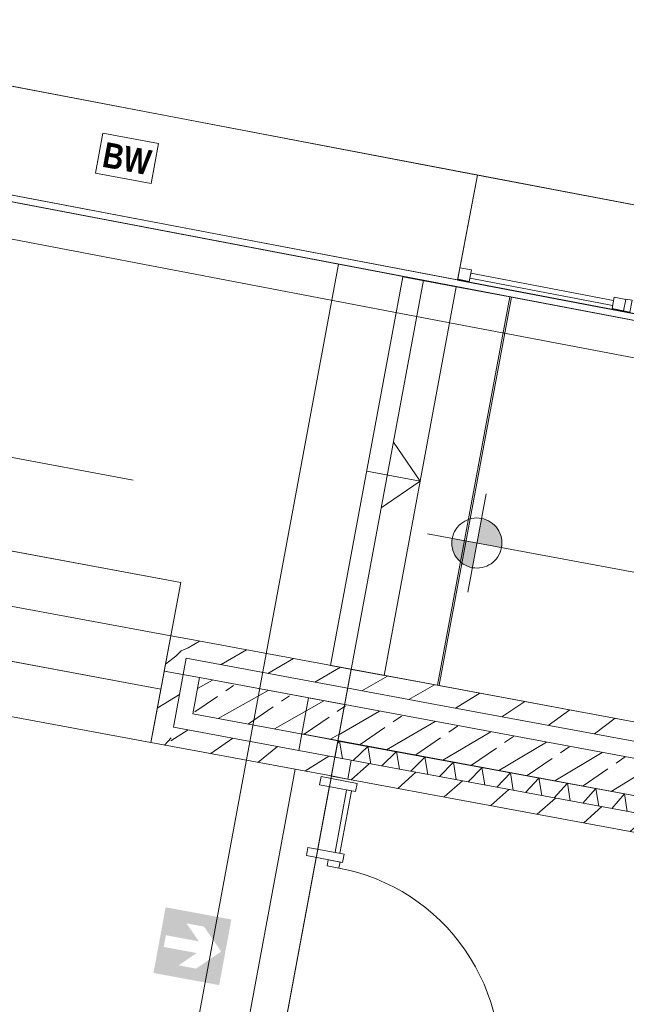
# Model space of a CAD drawing. Header units: metres. Extents: x 32353251 to 32353583, y 5707748 to 5708004.
# Tile 118 of 164: x 32353391 to 32353394.63, y 5707931.07 to 5707936.97. Entities that reach past the tile are written whole.
import ezdxf

# ---------------------------------------------------------------- set-up
doc = ezdxf.new("R2010")
doc.units = ezdxf.units.M
doc.header["$LTSCALE"] = 0.75
doc.set_wipeout_variables(frame=1)
doc.layers.get('0').update_dxf_attribs({"linetype": 'CONTINUOUS'})
for name, color, linetype, lineweight in [('10417023$0$#9_002_GES I Übersicht Erdgeschoss_1_101_Wand Aussen.A', 7, 'CONTINUOUS', 25), ('10417023$0$#9_002_GES I Übersicht Erdgeschoss_1_113_Türen.A', 7, 'CONTINUOUS', 25), ('10417023$0$#9_002_GES I Übersicht Erdgeschoss_1_607b_Brandschutz 1_100', 7, 'CONTINUOUS', 25), ('10417023$0$#9_002_GES I Übersicht Erdgeschoss_1_707_Bestandsgebäude', 7, 'CONTINUOUS', 25), ('10417023$0$#9_002_GES I Übersicht Erdgeschoss_1_Neubau_101_Wand Aussen.A', 7, 'CONTINUOUS', 25), ('10417023$0$#9_002_GES I Übersicht Erdgeschoss_1_Neubau_102_Wand Innen.A', 7, 'CONTINUOUS', 25), ('10417023$0$#9_002_GES I Übersicht Erdgeschoss_1_Neubau_104_Decken.A', 7, 'CONTINUOUS', 25), ('10417023$0$#9_002_GES I Übersicht Erdgeschoss_1_Neubau_108_Treppen.A', 7, 'CONTINUOUS', 25), ('10417023$0$#9_002_GES I Übersicht Erdgeschoss_1_Neubau_112_Fenster.A', 7, 'CONTINUOUS', 25), ('10417023$0$#9_002_GES I Übersicht Erdgeschoss_1_Neubau_115_Außentüren', 7, 'CONTINUOUS', 25), ('10417023$0$#9_002_GES I Übersicht Erdgeschoss_1_Neubau_202_Innenwandbekleidun', 7, 'CONTINUOUS', 25), ('10417023$0$#9_002_GES I Übersicht Erdgeschoss_1_Neubau_502_Bemaßung 1_100.A', 7, 'CONTINUOUS', 25), ('10417023$0$#9_002_GES I Übersicht Erdgeschoss_1_Neubau_707_Bestandsgebäude', 7, 'CONTINUOUS', 25), ('10417023$0$Keine', 7, 'CONTINUOUS', 13)]:
    doc.layers.add(name, color=color, linetype=linetype, lineweight=lineweight)
doc.styles.add('10417023$0$Arial Narrow (bold)', font='ARIALNB.TTF')
pattern_1 = [(44.99999999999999, (0, 0), (-0.1414213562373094, 0.1414213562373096), [])]

# ---------------------------------------------------------------- blocks, each defined once
blk = doc.blocks.new('10417023$0$#9_MKO_LP5_ARC_GES_UP_00_002_P_G_modell (3D)')
at = {"layer": '10417023$0$#9_002_GES I Übersicht Erdgeschoss_1_607b_Brandschutz 1_100', "linetype": 'Continuous', "lineweight": 0, "true_color": 0xff0000}
h = blk.add_hatch(color=1, dxfattribs=at)
h.paths.add_polyline_path([(-32353455.3024021, -5707780.815168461), (-32353455.3024021, -5707781.215168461), (-32353454.9024021, -5707781.215168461), (-32353454.9024021, -5707780.815168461)])
h.paths.add_polyline_path([(-32353455.16239206, -5707780.887191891), (-32353455.05604487, -5707780.887191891), (-32353454.9274021, -5707781.015168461), (-32353455.05604487, -5707781.143145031), (-32353455.16239206, -5707781.143145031), (-32353455.06944778, -5707781.050682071), (-32353455.27045075, -5707781.050682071), (-32353455.27045075, -5707780.97965484), (-32353455.06944778, -5707780.97965484)])
at = {"layer": '10417023$0$#9_002_GES I Übersicht Erdgeschoss_1_Neubau_202_Innenwandbekleidun', "linetype": 'Continuous', "lineweight": 5, "true_color": 0xff0000}
h = blk.add_hatch(dxfattribs=at)
h.set_pattern_fill('#9_MW_VORMAUERZIEGEL_0001', color=1, style=0, pattern_type=2)
h.set_pattern_definition(pattern_1)
h.paths.add_polyline_path([(-32353455.5691703, -5707779.211313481), (-32353455.56917033, -5707779.326313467), (-32353455.45417033, -5707779.326313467)])
h = blk.add_hatch(dxfattribs=at)
h.set_pattern_fill('#9_MW_VORMAUERZIEGEL_0001', color=1, style=0, pattern_type=2)
h.set_pattern_definition(pattern_1)
h.paths.add_polyline_path([(-32353455.45417032, -5707779.211313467), (-32353455.56917031, -5707779.211313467), (-32353455.45417033, -5707779.326313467)])
h = blk.add_hatch(dxfattribs=at)
h.set_pattern_fill('#9_MW_VORMAUERZIEGEL_0001', color=1, style=0, pattern_type=2)
h.set_pattern_definition(pattern_1)
h.paths.add_polyline_path([(-32353455.56917033, -5707779.326313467), (-32353455.56917038, -5707779.746209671), (-32353455.45417038, -5707779.746209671), (-32353455.45417033, -5707779.326313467)])
at = {"layer": '10417023$0$#9_002_GES I Übersicht Erdgeschoss_1_Neubau_202_Innenwandbekleidun', "linetype": 'Continuous', "lineweight": 5}
h = blk.add_hatch(dxfattribs=at)
h.set_pattern_fill('#9_MW_VORMAUERZIEGEL_0001', style=0, pattern_type=2)
h.set_pattern_definition(pattern_1)
h.paths.add_polyline_path([(-32353455.56917041, -5707779.861209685), (-32353455.45417039, -5707779.861209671), (-32353455.45417038, -5707779.746209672)])
at = {"layer": '10417023$0$#9_002_GES I Übersicht Erdgeschoss_1_Neubau_202_Innenwandbekleidun', "linetype": 'Continuous', "lineweight": 5, "true_color": 0xff0000}
h = blk.add_hatch(dxfattribs=at)
h.set_pattern_fill('#9_MW_VORMAUERZIEGEL_0001', color=1, style=0, pattern_type=2)
h.set_pattern_definition(pattern_1)
h.paths.add_polyline_path([(-32353455.56917038, -5707779.746209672), (-32353455.56917039, -5707779.861209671), (-32353455.45417038, -5707779.746209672)])
h = blk.add_hatch(dxfattribs=at)
h.set_pattern_fill('#9_MW_VORMAUERZIEGEL_0001', color=1, style=0, pattern_type=2)
h.set_pattern_definition(pattern_1)
h.paths.add_polyline_path([(-32353455.45417039, -5707779.861209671), (-32353454.69117382, -5707779.861209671), (-32353454.69117382, -5707779.746209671), (-32353455.45417038, -5707779.746209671)])
at = {"layer": '10417023$0$#9_002_GES I Übersicht Erdgeschoss_1_Neubau_502_Bemaßung 1_100.A', "linetype": 'Continuous', "lineweight": 0, "true_color": 0xff0000}
for points in [[(-32353453.86956551, -5707778.330710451), (-32353453.71956551, -5707778.330710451), (-32353453.73098358, -5707778.273307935), (-32353453.76349949, -5707778.224644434), (-32353453.812163, -5707778.192128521), (-32353453.86956551, -5707778.180710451)], [(-32353453.86956551, -5707778.330710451), (-32353454.01956552, -5707778.330710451), (-32353454.00814744, -5707778.388112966), (-32353453.97563153, -5707778.436776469), (-32353453.92696803, -5707778.469292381), (-32353453.86956551, -5707778.480710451)]]:
    blk.add_hatch(color=1, dxfattribs=at).paths.add_polyline_path(points)
at = {"layer": '10417023$0$#9_002_GES I Übersicht Erdgeschoss_1_101_Wand Aussen.A', "color": 1, "linetype": 'Continuous', "lineweight": 13, "true_color": 0xff0000}
blk.add_line((-32353454.69117382, -5707779.646313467), (-32353454.69117382, -5707779.746209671), dxfattribs=at)
at = {"layer": '10417023$0$#9_002_GES I Übersicht Erdgeschoss_1_607b_Brandschutz 1_100', "color": 1, "linetype": 'Continuous', "lineweight": 13, "true_color": 0xff0000}
for p, q in [((-32353456.17985001, -5707776.326428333), (-32353456.51735149, -5707776.326428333)), ((-32353456.51735149, -5707776.326428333), (-32353456.51735149, -5707776.569076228)), ((-32353456.17985001, -5707776.569076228), (-32353456.17985001, -5707776.326428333)), ((-32353456.51735149, -5707776.569076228), (-32353456.17985001, -5707776.569076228))]:
    blk.add_line(p, q, dxfattribs=at)
at = {"layer": '10417023$0$#9_002_GES I Übersicht Erdgeschoss_1_707_Bestandsgebäude', "color": 1, "linetype": 'Continuous', "lineweight": 13, "true_color": 0xff0000}
for p, q in [((-32353454.2672841, -5707776.162959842), (-32353458.17419793, -5707776.14420627)), ((-32353454.26980447, -5707776.687953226), (-32353454.26728389, -5707776.162960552)), ((-32353454.26980447, -5707776.687953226), (-32353454.27035593, -5707776.80295264)), ((-32353458.8172961, -5707776.781126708), (-32353454.27035613, -5707776.802952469))]:
    blk.add_line(p, q, dxfattribs=at)
at = {"layer": '10417023$0$#9_002_GES I Übersicht Erdgeschoss_1_707_Bestandsgebäude', "color": 1, "linetype": 'Continuous', "lineweight": 13, "true_color": 0xff0000, "flags": 128}
for points in [[(-32353458.77817039, -5707768.718078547), (-32353458.8172961, -5707776.781126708), (-32353440.26389792, -5707776.870184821), (-32353440.23133829, -5707768.718078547)], [(-32353458.13836125, -5707768.718078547), (-32353458.17487242, -5707776.144240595), (-32353445.24451872, -5707776.206260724), (-32353445.23381462, -5707774.006416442), (-32353445.44381186, -5707774.005394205), (-32353445.43699467, -5707772.605410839), (-32353445.22699716, -5707772.606433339), (-32353445.20806249, -5707768.718078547)], [(-32353458.13836125, -5707768.718078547), (-32353458.17487242, -5707776.144240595), (-32353445.24451872, -5707776.206260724), (-32353445.23381462, -5707774.006416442), (-32353445.44381186, -5707774.005394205), (-32353445.43699467, -5707772.605410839), (-32353445.22699716, -5707772.606433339), (-32353445.20806249, -5707768.718078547)]]:
    blk.add_lwpolyline(points, dxfattribs=at)
blk.add_lwpolyline([(-32353454.27035965, -5707776.80300998), (-32353452.08528951, -5707776.813897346), (-32353452.08492063, -5707776.173447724), (-32353454.2672842, -5707776.162961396)], close=True, dxfattribs=at)
at = {"layer": '10417023$0$#9_002_GES I Übersicht Erdgeschoss_1_Neubau_101_Wand Aussen.A', "color": 1, "linetype": 'Continuous', "lineweight": 18, "true_color": 0xff0000}
blk.add_line((-32353455.35417034, -5707779.426313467), (-32353455.35417034, -5707779.646313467), dxfattribs=at)
at = {"layer": '10417023$0$#9_002_GES I Übersicht Erdgeschoss_1_Neubau_101_Wand Aussen.A', "color": 1, "linetype": 'Continuous', "lineweight": 13, "true_color": 0xff0000}
for p, q in [((-32353454.69111341, -5707779.426313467), (-32353454.69111341, -5707779.646313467)), ((-32353454.69117352, -5707779.861231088), (-32353454.69117352, -5707787.839577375))]:
    blk.add_line(p, q, dxfattribs=at)
at = {"layer": '10417023$0$#9_002_GES I Übersicht Erdgeschoss_1_Neubau_102_Wand Innen.A', "color": 1, "linetype": 'Continuous', "lineweight": 13, "true_color": 0xff0000}
for p, q in [((-32353454.47117378, -5707776.841964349), (-32353458.49420428, -5707776.822683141)), ((-32353452.30528957, -5707776.852345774), (-32353454.47117378, -5707776.841964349)), ((-32353458.49525866, -5707777.042680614), (-32353454.47222821, -5707777.061961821)), ((-32353454.47222821, -5707777.061961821), (-32353452.30528957, -5707777.072348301))]:
    blk.add_line(p, q, dxfattribs=at)
at = {"layer": '10417023$0$#9_002_GES I Übersicht Erdgeschoss_1_Neubau_104_Decken.A', "color": 1, "linetype": 'Continuous', "lineweight": 13, "true_color": 0xff0000, "flags": 128}
for points in [[(-32353499.24365664, -5707781.952985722), (-32353499.24365668, -5707777.242828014), (-32353491.34430819, -5707777.240905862), (-32353491.34429377, -5707777.249004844), (-32353488.711808, -5707777.242914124), (-32353474.36909785, -5707777.203502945), (-32353467.58052395, -5707777.184627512), (-32353458.71420428, -5707777.159975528), (-32353458.7142043, -5707776.82162203), (-32353452.08528951, -5707776.852814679), (-32353452.08528951, -5707777.242828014), (-32353452.08528951, -5707779.426313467), (-32353449.88417032, -5707779.426313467), (-32353449.88417032, -5707779.646313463), (-32353454.47117382, -5707779.646313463), (-32353454.47117382, -5707790.51957689), (-32353496.34426422, -5707790.51957689), (-32353496.34426422, -5707785.84991685), (-32353499.24365677, -5707785.84991685)], [(-32353458.49420423, -5707777.462827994), (-32353462.40410623, -5707777.462827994), (-32353462.40410623, -5707779.93131349), (-32353462.40410623, -5707780.162828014), (-32353460.3421449, -5707780.162828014), (-32353460.3421449, -5707778.886313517), (-32353455.56917035, -5707778.886313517), (-32353455.56917035, -5707779.426313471), (-32353455.35417031, -5707779.426313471), (-32353453.93563437, -5707779.426313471), (-32353453.93558528, -5707776.844530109), (-32353458.49420423, -5707776.822683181)], [(-32353453.93558547, -5707779.426313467), (-32353452.08528951, -5707779.426313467), (-32353452.08528951, -5707776.853400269), (-32353453.93558547, -5707776.844530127)]]:
    blk.add_lwpolyline(points, close=True, dxfattribs=at)
at = {"layer": '10417023$0$#9_002_GES I Übersicht Erdgeschoss_1_Neubau_108_Treppen.A', "color": 1, "linetype": 'Continuous', "lineweight": 13, "true_color": 0xff0000}
for p, q in [((-32353454.59587818, -5707776.844465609), (-32353454.59596624, -5707779.211465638)), ((-32353454.27087852, -5707776.844478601), (-32353454.59587818, -5707776.844465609)), ((-32353454.27096659, -5707779.211478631), (-32353454.27087852, -5707776.844478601)), ((-32353454.27087852, -5707776.844478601), (-32353454.27096659, -5707779.211478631)), ((-32353453.94587886, -5707776.844490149), (-32353454.27087852, -5707776.844478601)), ((-32353453.94596693, -5707779.21149018), (-32353453.94587886, -5707776.844490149)), ((-32353454.27092183, -5707778.027977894), (-32353454.47092929, -5707777.827986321)), ((-32353454.27092183, -5707778.027977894), (-32353454.47092929, -5707777.827986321)), ((-32353454.59592294, -5707778.027966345), (-32353454.27092183, -5707778.027977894)), ((-32353454.59592294, -5707778.027966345), (-32353454.27092183, -5707778.027977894)), ((-32353454.47091485, -5707778.227985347), (-32353454.27092183, -5707778.027977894)), ((-32353454.47091485, -5707778.227985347), (-32353454.27092183, -5707778.027977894)), ((-32353455.56917079, -5707778.886312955), (-32353460.12416963, -5707778.886312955)), ((-32353455.56917079, -5707779.211314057), (-32353455.56917079, -5707778.886312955)), ((-32353455.56917079, -5707779.211314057), (-32353460.12416963, -5707779.211314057)), ((-32353460.12416963, -5707779.211314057), (-32353455.56917079, -5707779.211314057)), ((-32353455.56917079, -5707779.536313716), (-32353455.56917079, -5707779.211314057)), ((-32353454.59596624, -5707779.211465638), (-32353454.27096659, -5707779.211478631)), ((-32353454.27096659, -5707779.211478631), (-32353453.94596693, -5707779.21149018)), ((-32353455.56917079, -5707779.536313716), (-32353460.12416963, -5707779.536313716)), ((-32353460.12416963, -5707779.536313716), (-32353455.56917079, -5707779.536313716)), ((-32353455.56917079, -5707779.861313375), (-32353455.56917079, -5707779.536313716)), ((-32353460.12416963, -5707779.861313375), (-32353455.56917079, -5707779.861313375))]:
    blk.add_line(p, q, dxfattribs=at)
at = {"layer": '10417023$0$#9_002_GES I Übersicht Erdgeschoss_1_Neubau_115_Außentüren', "color": 1, "linetype": 'Continuous', "lineweight": 13, "true_color": 0xff0000}
blk.add_arc((-32353454.32617382, -5707781.574613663), 1.179000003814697, 359.9999997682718, 90.00000018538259, dxfattribs=at)
at = {"layer": '10417023$0$#9_002_GES I Übersicht Erdgeschoss_1_Neubau_202_Innenwandbekleidun', "color": 1, "linetype": 'Continuous', "lineweight": 18, "true_color": 0xff0000}
for p, q in [((-32353455.56917031, -5707779.211313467), (-32353455.56917038, -5707779.746209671)), ((-32353455.56917031, -5707779.211313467), (-32353455.45417032, -5707779.211313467)), ((-32353455.45417038, -5707779.746209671), (-32353455.45417033, -5707779.326313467)), ((-32353455.56917039, -5707779.861209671), (-32353455.56917038, -5707779.746209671)), ((-32353454.69117382, -5707779.746209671), (-32353455.45417038, -5707779.746209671)), ((-32353455.56917039, -5707779.861209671), (-32353454.69117382, -5707779.861209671))]:
    blk.add_line(p, q, dxfattribs=at)
at = {"layer": '10417023$0$#9_002_GES I Übersicht Erdgeschoss_1_Neubau_502_Bemaßung 1_100.A', "color": 1, "linetype": 'Continuous', "lineweight": 13, "true_color": 0xff0000}
for p, q in [((-32353453.8695658, -5707778.630709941), (-32353453.8695658, -5707778.030710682)), ((-32353453.8695658, -5707778.630709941), (-32353453.8695658, -5707778.030710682)), ((-32353458.14667056, -5707778.335345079), (-32353455.96004175, -5707778.335345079)), ((-32353454.16956615, -5707778.330711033), (-32353453.56956545, -5707778.330711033)), ((-32353454.16956615, -5707778.330711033), (-32353452.01793811, -5707778.330711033))]:
    blk.add_line(p, q, dxfattribs=at)
at = {"layer": '10417023$0$#9_002_GES I Übersicht Erdgeschoss_1_Neubau_502_Bemaßung 1_100.A', "color": 1, "linetype": 'Continuous', "lineweight": 13, "true_color": 0xff0000, "flags": 128}
blk.add_lwpolyline([(-32353453.71956551, -5707778.330710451), (-32353453.7202878, -5707778.345413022), (-32353453.72244772, -5707778.359973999), (-32353453.72602446, -5707778.374253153), (-32353453.73098359, -5707778.388112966), (-32353453.73727733, -5707778.401419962), (-32353453.74484507, -5707778.414045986), (-32353453.75361395, -5707778.425869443), (-32353453.76349949, -5707778.436776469), (-32353453.77440652, -5707778.446662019), (-32353453.78622998, -5707778.455430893), (-32353453.798856, -5707778.462998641), (-32353453.812163, -5707778.469292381), (-32353453.82602281, -5707778.474251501), (-32353453.84030196, -5707778.477828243), (-32353453.85486294, -5707778.479988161), (-32353453.86956551, -5707778.480710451), (-32353453.88426809, -5707778.479988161), (-32353453.89882907, -5707778.477828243), (-32353453.91310821, -5707778.474251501), (-32353453.92696803, -5707778.469292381), (-32353453.94027502, -5707778.462998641), (-32353453.95290105, -5707778.455430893), (-32353453.96472451, -5707778.446662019), (-32353453.97563153, -5707778.436776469), (-32353453.98551708, -5707778.425869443), (-32353453.99428596, -5707778.414045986), (-32353454.0018537, -5707778.401419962), (-32353454.00814744, -5707778.388112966), (-32353454.01310656, -5707778.374253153), (-32353454.0166833, -5707778.359973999), (-32353454.01884322, -5707778.345413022), (-32353454.01956552, -5707778.330710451), (-32353454.01884322, -5707778.31600788), (-32353454.0166833, -5707778.301446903), (-32353454.01310656, -5707778.287167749), (-32353454.00814744, -5707778.273307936), (-32353454.0018537, -5707778.26000094), (-32353453.99428596, -5707778.247374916), (-32353453.98551708, -5707778.235551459), (-32353453.97563153, -5707778.224644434), (-32353453.96472451, -5707778.214758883), (-32353453.95290105, -5707778.205990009), (-32353453.94027502, -5707778.198422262), (-32353453.92696803, -5707778.192128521), (-32353453.91310821, -5707778.187169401), (-32353453.89882907, -5707778.183592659), (-32353453.88426809, -5707778.181432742), (-32353453.86956551, -5707778.180710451), (-32353453.85486294, -5707778.181432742), (-32353453.84030196, -5707778.183592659), (-32353453.82602281, -5707778.187169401), (-32353453.812163, -5707778.192128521), (-32353453.798856, -5707778.198422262), (-32353453.78622998, -5707778.205990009), (-32353453.77440652, -5707778.214758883), (-32353453.76349949, -5707778.224644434), (-32353453.75361395, -5707778.235551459), (-32353453.74484507, -5707778.247374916), (-32353453.73727733, -5707778.26000094), (-32353453.73098359, -5707778.273307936), (-32353453.72602446, -5707778.287167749), (-32353453.72244772, -5707778.301446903), (-32353453.7202878, -5707778.31600788)], close=True, dxfattribs=at)
blk.add_lwpolyline([(-32353453.71956551, -5707778.330710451), (-32353453.7202878, -5707778.345413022), (-32353453.72244772, -5707778.359973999), (-32353453.72602446, -5707778.374253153), (-32353453.73098359, -5707778.388112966), (-32353453.73727733, -5707778.401419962), (-32353453.74484507, -5707778.414045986), (-32353453.75361395, -5707778.425869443), (-32353453.76349949, -5707778.436776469), (-32353453.77440652, -5707778.446662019), (-32353453.78622998, -5707778.455430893), (-32353453.798856, -5707778.462998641), (-32353453.812163, -5707778.469292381), (-32353453.82602281, -5707778.474251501), (-32353453.84030196, -5707778.477828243), (-32353453.85486294, -5707778.479988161), (-32353453.86956551, -5707778.480710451), (-32353453.88426809, -5707778.479988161), (-32353453.89882907, -5707778.477828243), (-32353453.91310821, -5707778.474251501), (-32353453.92696803, -5707778.469292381), (-32353453.94027502, -5707778.462998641), (-32353453.95290105, -5707778.455430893), (-32353453.96472451, -5707778.446662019), (-32353453.97563153, -5707778.436776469), (-32353453.98551708, -5707778.425869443), (-32353453.99428596, -5707778.414045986), (-32353454.0018537, -5707778.401419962), (-32353454.00814744, -5707778.388112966), (-32353454.01310656, -5707778.374253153), (-32353454.0166833, -5707778.359973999), (-32353454.01884322, -5707778.345413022), (-32353454.01956552, -5707778.330710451), (-32353454.01884322, -5707778.31600788), (-32353454.0166833, -5707778.301446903), (-32353454.01310656, -5707778.287167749), (-32353454.00814744, -5707778.273307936), (-32353454.0018537, -5707778.26000094), (-32353453.99428596, -5707778.247374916), (-32353453.98551708, -5707778.235551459), (-32353453.97563153, -5707778.224644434), (-32353453.96472451, -5707778.214758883), (-32353453.95290105, -5707778.205990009), (-32353453.94027502, -5707778.198422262), (-32353453.92696803, -5707778.192128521), (-32353453.91310821, -5707778.187169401), (-32353453.89882907, -5707778.183592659), (-32353453.88426809, -5707778.181432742), (-32353453.86956551, -5707778.180710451), (-32353453.85486294, -5707778.181432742), (-32353453.84030196, -5707778.183592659), (-32353453.82602281, -5707778.187169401), (-32353453.812163, -5707778.192128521), (-32353453.798856, -5707778.198422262), (-32353453.78622998, -5707778.205990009), (-32353453.77440652, -5707778.214758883), (-32353453.76349949, -5707778.224644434), (-32353453.75361395, -5707778.235551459), (-32353453.74484507, -5707778.247374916), (-32353453.73727733, -5707778.26000094), (-32353453.73098359, -5707778.273307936), (-32353453.72602446, -5707778.287167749), (-32353453.72244772, -5707778.301446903), (-32353453.7202878, -5707778.31600788)], close=True, dxfattribs=at)
at = {"layer": '10417023$0$#9_002_GES I Übersicht Erdgeschoss_1_Neubau_707_Bestandsgebäude', "color": 1, "linetype": 'Continuous', "lineweight": 13, "true_color": 0xff0000}
for p, q in [((-32353454.26980447, -5707776.687953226), (-32353454.26728389, -5707776.162960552)), ((-32353452.08230948, -5707776.17344851), (-32353454.26728389, -5707776.162960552)), ((-32353454.26980447, -5707776.687953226), (-32353454.27035593, -5707776.80295264)), ((-32353452.08538152, -5707776.813440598), (-32353454.27035593, -5707776.80295264))]:
    blk.add_line(p, q, dxfattribs=at)
at = {"layer": '10417023$0$#9_002_GES I Übersicht Erdgeschoss_1_607b_Brandschutz 1_100', "color": 1, "true_color": 0xff0000, "insert": (-32353456.34860062, -5707776.44916487), "char_height": 0.1502737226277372, "attachment_point": 5, "line_spacing_factor": 1.002187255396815, "style": '10417023$0$Arial Narrow (bold)'}
blk.add_mtext('BW ', dxfattribs=at)
at = {"color": 1, "linetype": 'Continuous', "lineweight": 5, "true_color": 0xff0000}
for points, layer in [([(-32353453.26011465, -5707776.8033487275), (-32353453.222115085, -5707776.803531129), (-32353453.221769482, -5707776.731531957), (-32353453.25976905, -5707776.731349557)], '10417023$0$#9_002_GES I Übersicht Erdgeschoss_1_113_Türen.A'), ([(-32353453.310018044, -5707776.7831089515), (-32353453.309874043, -5707776.753109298), (-32353454.21999303, -5707776.748740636), (-32353454.22013703, -5707776.778740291)], '10417023$0$#9_002_GES I Übersicht Erdgeschoss_1_113_Türen.A'), ([(-32353452.3352895, -5707779.211313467), (-32353454.47117381, -5707779.211313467), (-32353454.47117381, -5707779.646313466), (-32353452.3352895, -5707779.646313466)], '10417023$0$#9_002_GES I Übersicht Erdgeschoss_1_Neubau_101_Wand Aussen.A')]:
    blk.add_wipeout(points, dxfattribs=at).dxf.layer = layer
at = {"layer": '10417023$0$#9_002_GES I Übersicht Erdgeschoss_1_Neubau_202_Innenwandbekleidun', "linetype": 'Continuous', "lineweight": 5, "true_color": 0xff0000}
h = blk.add_hatch(dxfattribs=at)
h.set_pattern_fill('#9_MW_VORMAUERZIEGEL_0001', color=1, style=0, pattern_type=2)
h.set_pattern_definition(pattern_1)
h.paths.add_polyline_path([(-32353455.45417033, -5707779.326313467), (-32353453.93558547, -5707779.326313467), (-32353453.93558547, -5707779.211313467), (-32353455.45417032, -5707779.211313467)])
h = blk.add_hatch(dxfattribs=at)
h.set_pattern_fill('#9_MW_VORMAUERZIEGEL_0001', color=1, style=0, pattern_type=2)
h.set_pattern_definition(pattern_1)
h.paths.add_polyline_path([(-32353453.93558547, -5707779.326313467), (-32353452.30528957, -5707779.326313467), (-32353452.30528957, -5707779.211313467), (-32353453.93558547, -5707779.211313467)])
at = {"layer": '10417023$0$#9_002_GES I Übersicht Erdgeschoss_1_113_Türen.A', "color": 1, "linetype": 'Continuous', "lineweight": 13, "true_color": 0xff0000, "flags": 128}
for points in [[(-32353453.26011465, -5707776.803348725), (-32353453.22211508, -5707776.803531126), (-32353453.22176948, -5707776.731531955), (-32353453.25976905, -5707776.731349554)], [(-32353453.31001805, -5707776.783108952), (-32353453.30987405, -5707776.753109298), (-32353454.21999303, -5707776.748740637), (-32353454.22013703, -5707776.778740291)]]:
    blk.add_lwpolyline(points, close=True, dxfattribs=at)
at = {"layer": '10417023$0$#9_002_GES I Übersicht Erdgeschoss_1_Neubau_101_Wand Aussen.A', "color": 1, "linetype": 'Continuous', "lineweight": 13, "true_color": 0xff0000}
for p, q in [((-32353452.33528951, -5707779.211313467), (-32353454.47117382, -5707779.211313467)), ((-32353454.47117382, -5707779.211313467), (-32353454.47117382, -5707779.646313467)), ((-32353449.88417032, -5707779.426313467), (-32353454.69111341, -5707779.426313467)), ((-32353454.47117382, -5707779.646313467), (-32353452.33528951, -5707779.646313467))]:
    blk.add_line(p, q, dxfattribs=at)
at = {"layer": '10417023$0$#9_002_GES I Übersicht Erdgeschoss_1_Neubau_101_Wand Aussen.A', "color": 1, "linetype": 'Continuous', "lineweight": 18, "true_color": 0xff0000}
blk.add_line((-32353449.88417032, -5707779.426313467), (-32353455.35417034, -5707779.426313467), dxfattribs=at)
at = {"layer": '10417023$0$#9_002_GES I Übersicht Erdgeschoss_1_Neubau_202_Innenwandbekleidun', "color": 1, "linetype": 'Continuous', "lineweight": 18, "true_color": 0xff0000}
for p, q in [((-32353453.93558547, -5707779.211313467), (-32353455.45417032, -5707779.211313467)), ((-32353452.30528957, -5707779.211313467), (-32353453.93558547, -5707779.211313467)), ((-32353455.45417033, -5707779.326313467), (-32353453.93558547, -5707779.326313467)), ((-32353453.93558547, -5707779.326313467), (-32353452.30528957, -5707779.326313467))]:
    blk.add_line(p, q, dxfattribs=at)
at = {"color": 1, "linetype": 'Continuous', "lineweight": 5, "true_color": 0xff0000}
for points, layer in [([(-32353449.884170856, -5707779.646313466), (-32353454.47117382, -5707779.646313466), (-32353454.47117382, -5707779.746313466), (-32353449.884170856, -5707779.746313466)], '10417023$0$#9_002_GES I Übersicht Erdgeschoss_1_101_Wand Aussen.A'), ([(-32353454.27023246, -5707776.798500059), (-32353454.20023327, -5707776.798836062), (-32353454.199897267, -5707776.728836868), (-32353454.269896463, -5707776.728500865)], '10417023$0$#9_002_GES I Übersicht Erdgeschoss_1_113_Türen.A'), ([(-32353453.33011383, -5707776.803012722), (-32353453.260114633, -5707776.803348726), (-32353453.25977863, -5707776.73334953), (-32353453.329777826, -5707776.7330135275)], '10417023$0$#9_002_GES I Übersicht Erdgeschoss_1_113_Türen.A')]:
    blk.add_wipeout(points, dxfattribs=at).dxf.layer = layer
at = {"layer": '10417023$0$#9_002_GES I Übersicht Erdgeschoss_1_Neubau_101_Wand Aussen.A', "linetype": 'Continuous', "lineweight": 5, "true_color": 0xff0000}
h = blk.add_hatch(dxfattribs=at)
h.set_pattern_fill('#9_BETON__STAHLBETON_0001', color=1, style=0, pattern_type=2)
h.set_pattern_definition([(44.99999999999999, (0, 0), (-0.1697056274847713, 0.1697056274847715), []), (44.99999999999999, (-0.08485281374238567, 0.08485281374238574), (-0.1697056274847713, 0.1697056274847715), [0.18, -0.05999999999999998])])
h.paths.add_polyline_path([(-32353449.88417032, -5707779.426313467), (-32353455.35417034, -5707779.426313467), (-32353455.35417034, -5707779.646313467), (-32353449.88417032, -5707779.646313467)])
at = {"layer": '10417023$0$#9_002_GES I Übersicht Erdgeschoss_1_101_Wand Aussen.A', "color": 1, "linetype": 'Continuous', "lineweight": 13, "true_color": 0xff0000}
for p, q in [((-32353454.47117382, -5707779.646313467), (-32353454.69117382, -5707779.646313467)), ((-32353449.88417086, -5707779.646313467), (-32353454.47117382, -5707779.646313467))]:
    blk.add_line(p, q, dxfattribs=at)
at = {"layer": '10417023$0$#9_002_GES I Übersicht Erdgeschoss_1_101_Wand Aussen.A', "color": 1, "linetype": 'Continuous', "lineweight": 18, "true_color": 0xff0000}
blk.add_line((-32353449.88417086, -5707779.646313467), (-32353454.47117382, -5707779.646313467), dxfattribs=at)
at = {"layer": '10417023$0$#9_002_GES I Übersicht Erdgeschoss_1_113_Türen.A', "color": 1, "linetype": 'Continuous', "lineweight": 13, "true_color": 0xff0000, "flags": 128}
for points in [[(-32353454.27023246, -5707776.798500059), (-32353454.20023327, -5707776.798836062), (-32353454.19989726, -5707776.728836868), (-32353454.26989646, -5707776.728500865)], [(-32353453.33011382, -5707776.803012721), (-32353453.26011463, -5707776.803348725), (-32353453.25977862, -5707776.73334953), (-32353453.32977782, -5707776.733013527)]]:
    blk.add_lwpolyline(points, close=True, dxfattribs=at)
at = {"layer": '10417023$0$#9_002_GES I Übersicht Erdgeschoss_1_Neubau_101_Wand Aussen.A', "color": 1, "linetype": 'Continuous', "lineweight": 18, "true_color": 0xff0000}
blk.add_line((-32353455.35417034, -5707779.646313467), (-32353449.88417032, -5707779.646313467), dxfattribs=at)
at = {"layer": '10417023$0$#9_002_GES I Übersicht Erdgeschoss_1_Neubau_101_Wand Aussen.A', "color": 1, "linetype": 'Continuous', "lineweight": 13, "true_color": 0xff0000}
blk.add_line((-32353454.69111341, -5707779.646313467), (-32353449.88417032, -5707779.646313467), dxfattribs=at)
at = {"color": 1, "linetype": 'Continuous', "lineweight": 5, "true_color": 0xff0000}
blk.add_wipeout([(-32353449.784170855, -5707779.746313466), (-32353454.47117382, -5707779.746313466), (-32353454.47117382, -5707779.861313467), (-32353449.784170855, -5707779.861313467)], dxfattribs=at).dxf.layer = '10417023$0$#9_002_GES I Übersicht Erdgeschoss_1_101_Wand Aussen.A'
at = {"layer": '10417023$0$#9_002_GES I Übersicht Erdgeschoss_1_101_Wand Aussen.A', "linetype": 'Continuous', "lineweight": 5, "true_color": 0xff0000}
h = blk.add_hatch(dxfattribs=at)
h.set_pattern_fill('#9_DÄMMUNG__WEICH_0001', color=1, style=0, pattern_type=2)
h.set_pattern_definition([(-119.9999999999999, (0, 0), (-0.129903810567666, 0.07499999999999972), []), (-59.99999999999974, (0, 0), (0.1299038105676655, 0.0750000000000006), [])])
h.paths.add_polyline_path([(-32353449.88417086, -5707779.646313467), (-32353454.47117382, -5707779.646313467), (-32353454.47117382, -5707779.746313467), (-32353449.88417086, -5707779.746313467)])
at = {"layer": '10417023$0$#9_002_GES I Übersicht Erdgeschoss_1_101_Wand Aussen.A', "color": 1, "linetype": 'Continuous', "lineweight": 13, "true_color": 0xff0000}
for p, q in [((-32353454.47117382, -5707779.746313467), (-32353454.47117382, -5707779.646313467)), ((-32353454.47117382, -5707779.861313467), (-32353454.47117382, -5707779.746313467)), ((-32353454.47117382, -5707779.861313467), (-32353449.66917086, -5707779.861313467))]:
    blk.add_line(p, q, dxfattribs=at)
at = {"layer": '10417023$0$#9_002_GES I Übersicht Erdgeschoss_1_101_Wand Aussen.A', "color": 1, "linetype": 'Continuous', "lineweight": 18, "true_color": 0xff0000}
for p, q in [((-32353454.47117382, -5707779.746313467), (-32353454.47117382, -5707779.646313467)), ((-32353449.78417051, -5707779.746313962), (-32353454.47117326, -5707779.746313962))]:
    blk.add_line(p, q, dxfattribs=at)
at = {"layer": '10417023$0$#9_002_GES I Übersicht Erdgeschoss_1_Neubau_101_Wand Aussen.A', "color": 1, "linetype": 'Continuous', "lineweight": 18, "true_color": 0xff0000}
blk.add_line((-32353454.47117326, -5707779.746210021), (-32353454.69117352, -5707779.746210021), dxfattribs=at)
blk.add_line((-32353454.47117326, -5707779.746210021), (-32353454.69117352, -5707779.746210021), dxfattribs=at)
at = {"layer": '10417023$0$#9_002_GES I Übersicht Erdgeschoss_1_Neubau_104_Decken.A', "color": 1, "linetype": 'Continuous', "lineweight": 13, "true_color": 0xff0000, "flags": 128}
blk.add_lwpolyline([(-32353454.98914704, -5707791.079593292), (-32353449.66917033, -5707791.079593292), (-32353449.66917099, -5707776.864982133), (-32353454.98914704, -5707776.839481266)], close=True, dxfattribs=at)
at = {"color": 1, "linetype": 'Continuous', "lineweight": 5, "true_color": 0xff0000}
for points in [[(-32353454.336173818, -5707780.327613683), (-32353454.336173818, -5707779.9063135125), (-32353454.36617381, -5707779.9063135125), (-32353454.36617381, -5707780.327613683)], [(-32353454.326173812, -5707780.357613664), (-32353454.398173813, -5707780.357613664), (-32353454.398173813, -5707780.395613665), (-32353454.326173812, -5707780.395613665)]]:
    blk.add_wipeout(points, dxfattribs=at).dxf.layer = '10417023$0$#9_002_GES I Übersicht Erdgeschoss_1_Neubau_115_Außentüren'
at = {"layer": '10417023$0$#9_002_GES I Übersicht Erdgeschoss_1_Neubau_115_Außentüren', "color": 1, "linetype": 'Continuous', "lineweight": 13, "true_color": 0xff0000, "flags": 128}
for points in [[(-32353454.33617382, -5707780.327613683), (-32353454.36617382, -5707780.327613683), (-32353454.36617382, -5707779.906313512), (-32353454.33617382, -5707779.906313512)], [(-32353454.32617382, -5707780.357613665), (-32353454.32617382, -5707780.395613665), (-32353454.39817382, -5707780.395613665), (-32353454.39817382, -5707780.357613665)]]:
    blk.add_lwpolyline(points, close=True, dxfattribs=at)
at = {"color": 1, "linetype": 'Continuous', "lineweight": 5, "true_color": 0xff0000}
for points in [[(-32353454.31117382, -5707779.876313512), (-32353454.531173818, -5707779.876313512), (-32353454.531173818, -5707779.926313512), (-32353454.31117382, -5707779.926313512)], [(-32353454.31117382, -5707780.307613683), (-32353454.531173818, -5707780.307613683), (-32353454.531173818, -5707780.357613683), (-32353454.31117382, -5707780.357613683)]]:
    blk.add_wipeout(points, dxfattribs=at).dxf.layer = '10417023$0$#9_002_GES I Übersicht Erdgeschoss_1_Neubau_115_Außentüren'
at = {"layer": '10417023$0$#9_002_GES I Übersicht Erdgeschoss_1_101_Wand Aussen.A', "linetype": 'Continuous', "lineweight": 5, "true_color": 0xff0000}
h = blk.add_hatch(dxfattribs=at)
h.set_pattern_fill('#9_MW_VORMAUERZIEGEL_0001', color=1, style=0, pattern_type=2)
h.set_pattern_definition(pattern_1)
h.paths.add_polyline_path([(-32353449.78417085, -5707779.746313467), (-32353454.47117382, -5707779.746313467), (-32353454.47117382, -5707779.861313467), (-32353449.78417085, -5707779.861313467)])
at = {"layer": '10417023$0$#9_002_GES I Übersicht Erdgeschoss_1_Neubau_202_Innenwandbekleidun', "linetype": 'Continuous', "lineweight": 5, "true_color": 0xff0000}
h = blk.add_hatch(dxfattribs=at)
h.set_pattern_fill('#9_MW_VORMAUERZIEGEL_0001', color=1, style=0, pattern_type=2)
h.set_pattern_definition(pattern_1)
h.paths.add_polyline_path([(-32353454.47117382, -5707779.861209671), (-32353454.47117382, -5707779.746209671), (-32353454.69117382, -5707779.746209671), (-32353454.69117382, -5707779.861209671)])
at = {"layer": '10417023$0$#9_002_GES I Übersicht Erdgeschoss_1_101_Wand Aussen.A', "color": 1, "linetype": 'Continuous', "lineweight": 13, "true_color": 0xff0000}
for p, q in [((-32353454.47117382, -5707779.861230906), (-32353454.47117382, -5707779.646313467)), ((-32353454.47117326, -5707779.861209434), (-32353454.47117326, -5707779.746210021)), ((-32353454.69117382, -5707779.861230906), (-32353454.47117382, -5707779.861230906))]:
    blk.add_line(p, q, dxfattribs=at)
at = {"layer": '10417023$0$#9_002_GES I Übersicht Erdgeschoss_1_101_Wand Aussen.A', "color": 1, "linetype": 'Continuous', "lineweight": 18, "true_color": 0xff0000}
for q in [(-32353454.47117382, -5707779.746313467), (-32353449.66917086, -5707779.861313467)]:
    blk.add_line((-32353454.47117382, -5707779.861313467), q, dxfattribs=at)
at = {"layer": '10417023$0$#9_002_GES I Übersicht Erdgeschoss_1_Neubau_101_Wand Aussen.A', "color": 1, "linetype": 'Continuous', "lineweight": 18, "true_color": 0xff0000}
for p, q in [((-32353454.69117352, -5707779.861209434), (-32353454.47117326, -5707779.861209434)), ((-32353454.69117352, -5707779.861209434), (-32353454.47117326, -5707779.861209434)), ((-32353454.69117352, -5707779.861231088), (-32353454.47117326, -5707779.861231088))]:
    blk.add_line(p, q, dxfattribs=at)
at = {"layer": '10417023$0$#9_002_GES I Übersicht Erdgeschoss_1_Neubau_101_Wand Aussen.A', "color": 1, "linetype": 'Continuous', "lineweight": 13, "true_color": 0xff0000}
for p, q in [((-32353454.69117352, -5707779.861231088), (-32353454.47117326, -5707779.861231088)), ((-32353454.47117326, -5707779.861231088), (-32353454.47117326, -5707787.839577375))]:
    blk.add_line(p, q, dxfattribs=at)
at = {"layer": '10417023$0$#9_002_GES I Übersicht Erdgeschoss_1_Neubau_104_Decken.A', "color": 1, "linetype": 'Continuous', "lineweight": 13, "true_color": 0xff0000, "flags": 128}
blk.add_lwpolyline([(-32353491.64409519, -5707777.192828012), (-32353499.24365668, -5707777.192828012), (-32353499.24365668, -5707790.51957689), (-32353454.47117381, -5707790.51957689), (-32353454.47117381, -5707779.376313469), (-32353454.47117381, -5707776.841971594), (-32353458.7151397, -5707776.821626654), (-32353458.71420428, -5707777.159982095), (-32353462.62409527, -5707777.170791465), (-32353462.62409527, -5707788.759576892), (-32353491.64409519, -5707788.759576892)], close=True, dxfattribs=at)
at = {"layer": '10417023$0$#9_002_GES I Übersicht Erdgeschoss_1_Neubau_115_Außentüren', "color": 1, "linetype": 'Continuous', "lineweight": 13, "true_color": 0xff0000, "flags": 128}
for points in [[(-32353454.31117382, -5707779.876313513), (-32353454.31117382, -5707779.926313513), (-32353454.53117382, -5707779.926313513), (-32353454.53117382, -5707779.876313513)], [(-32353454.31117382, -5707780.307613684), (-32353454.31117382, -5707780.357613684), (-32353454.53117382, -5707780.357613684), (-32353454.53117382, -5707780.307613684)]]:
    blk.add_lwpolyline(points, close=True, dxfattribs=at)
at = {"color": 1, "linetype": 'Continuous', "lineweight": 5, "true_color": 0xff0000}
blk.add_wipeout([(-32353454.371173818, -5707779.746230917), (-32353454.47117381, -5707779.746230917), (-32353454.47117381, -5707779.861230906), (-32353454.371173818, -5707779.861230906)], dxfattribs=at).dxf.layer = '10417023$0$#9_002_GES I Übersicht Erdgeschoss_1_Neubau_112_Fenster.A'
at = {"layer": '10417023$0$#9_002_GES I Übersicht Erdgeschoss_1_Neubau_112_Fenster.A', "color": 1, "linetype": 'Continuous', "lineweight": 18, "true_color": 0xff0000, "flags": 128}
blk.add_lwpolyline([(-32353454.37117382, -5707779.746230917), (-32353454.47117382, -5707779.746230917), (-32353454.47117382, -5707779.861230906), (-32353454.37117382, -5707779.861230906)], close=True, dxfattribs=at)
blk = doc.blocks.new('10417023$0$2_MKO_LP5_LAN_GES_UP_00_002_V_A (3D)')
at = {"layer": '10417023$0$Keine'}
blk.add_blockref('10417023$0$#9_MKO_LP5_ARC_GES_UP_00_002_P_G_modell (3D)', (0, 0), dxfattribs=at)
blk = doc.blocks.new('10417023')
at = {"layer": '10417023$0$Keine', "rotation": 349.4819372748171}
blk.add_blockref('10417023$0$2_MKO_LP5_LAN_GES_UP_00_002_V_A (3D)', (65205154.93137175, 5413829.557758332), dxfattribs=at)

msp = doc.modelspace()

# ---------------------------------------------------------------- block references
msp.add_blockref('10417023', (0, 0))

doc.saveas('drawing.dxf')
